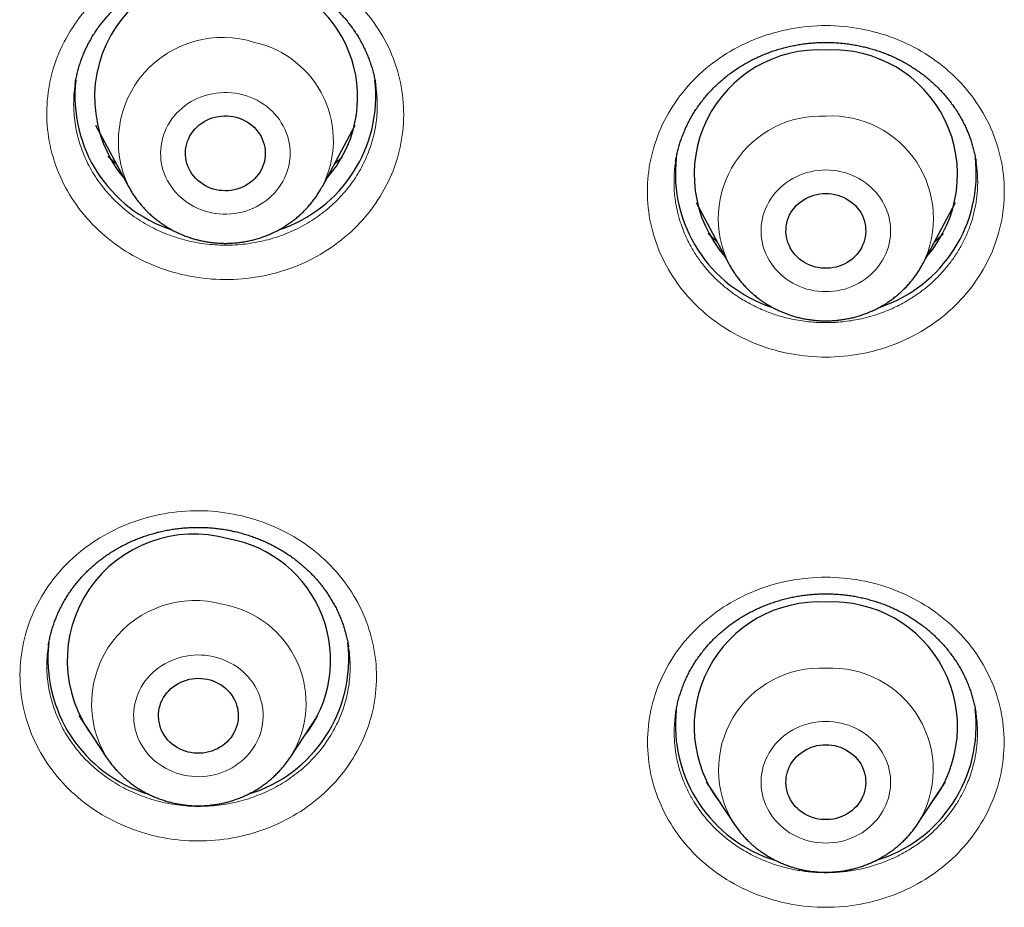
# Model space of a CAD drawing. Header units: millimetres. Extents: x 8 to 450, y 12 to 574.
# Tile 159 of 256: x 223 to 234, y 488 to 498. Entities that reach past the tile are written whole.
import ezdxf

# ---------------------------------------------------------------- set-up
doc = ezdxf.new("R2010")
doc.units = ezdxf.units.MM

msp = doc.modelspace()

# ---------------------------------------------------------------- linework, layer by layer
at = {"color": 7, "linetype": 'Continuous', "lineweight": 30}
for p, q in [((223.535, 497.621), (223.535, 497.618)), ((226.923, 497.607), (226.923, 497.61)), ((223.765, 497.157), (224.134, 496.465)), ((226.322, 496.465), (226.691, 497.157)), ((233.695, 496.741), (233.694, 496.742)), ((224.135, 496.463), (224.134, 496.465)), ((230.537, 496.282), (230.906, 495.591)), ((233.094, 495.591), (233.463, 496.282)), ((223.575, 490.497), (223.885, 490.026)), ((225.962, 490.026), (226.272, 490.497)), ((226.251, 490.458), (226.239, 490.446)), ((225.962, 490.026), (225.962, 490.025)), ((230.652, 489.747), (230.961, 489.277)), ((230.684, 489.698), (230.672, 489.71)), ((233.039, 489.277), (233.348, 489.747)), ((233.326, 489.709), (233.316, 489.699)), ((230.963, 489.275), (230.961, 489.277))]:
    msp.add_line(p, q, dxfattribs=at)
at = {"color": 252, "linetype": 'Continuous', "lineweight": 0}
for p, q in [((225.962, 490.025), (225.953, 490.012)), ((230.684, 489.699), (230.672, 489.71)), ((233.326, 489.707), (233.316, 489.698))]:
    msp.add_line(p, q, dxfattribs=at)
at = {"color": 252, "linetype": 'Continuous', "lineweight": 0, "flags": 128}
for points in [[(225.031, 496.177), (225.073, 496.167), (225.116, 496.16), (225.159, 496.155), (225.202, 496.152), (225.245, 496.152), (225.288, 496.154), (225.331, 496.158), (225.374, 496.165), (225.416, 496.175), (225.458, 496.186), (225.498, 496.2), (225.538, 496.216), (225.577, 496.235), (225.614, 496.255), (225.65, 496.278), (225.685, 496.302), (225.718, 496.328), (225.749, 496.357), (225.778, 496.386), (225.806, 496.418), (225.831, 496.451), (225.855, 496.485), (225.876, 496.521), (225.895, 496.557), (225.911, 496.595), (225.925, 496.633), (225.937, 496.672), (225.946, 496.712), (225.953, 496.752), (225.957, 496.793), (225.959, 496.833), (225.958, 496.874), (225.954, 496.915), (225.948, 496.955), (225.939, 496.995), (225.928, 497.034), (225.914, 497.073), (225.898, 497.111), (225.88, 497.147), (225.859, 497.183), (225.837, 497.218), (225.812, 497.251), (225.784, 497.283), (225.755, 497.313), (225.725, 497.341), (225.692, 497.368), (225.658, 497.393), (225.622, 497.416), (225.585, 497.437), (225.546, 497.456), (225.507, 497.472), (225.466, 497.487), (225.425, 497.499), (225.383, 497.509), (225.341, 497.516), (225.298, 497.521), (225.254, 497.524), (225.211, 497.524), (225.168, 497.522), (225.125, 497.517), (225.082, 497.51), (225.04, 497.501), (224.999, 497.49), (224.958, 497.476), (224.918, 497.459), (224.88, 497.441), (224.842, 497.421), (224.806, 497.398), (224.772, 497.374), (224.739, 497.347), (224.707, 497.319), (224.678, 497.289), (224.65, 497.258), (224.625, 497.225), (224.602, 497.191), (224.58, 497.155), (224.562, 497.119), (224.545, 497.081), (224.531, 497.043), (224.519, 497.003), (224.51, 496.964), (224.503, 496.923), (224.499, 496.883), (224.498, 496.842), (224.499, 496.802), (224.502, 496.761), (224.508, 496.721), (224.517, 496.681), (224.528, 496.642), (224.542, 496.603), (224.558, 496.565), (224.576, 496.528), (224.597, 496.493), (224.62, 496.458), (224.645, 496.425), (224.672, 496.393), (224.701, 496.363), (224.732, 496.334), (224.764, 496.308), (224.798, 496.283), (224.834, 496.26), (224.871, 496.239), (224.91, 496.22), (224.949, 496.204), (224.99, 496.189), (225.031, 496.177)], [(232, 495.277), (232.043, 495.278), (232.086, 495.282), (232.129, 495.288), (232.172, 495.296), (232.213, 495.307), (232.254, 495.32), (232.294, 495.335), (232.334, 495.353), (232.371, 495.372), (232.408, 495.394), (232.443, 495.418), (232.477, 495.443), (232.509, 495.471), (232.539, 495.5), (232.567, 495.531), (232.593, 495.563), (232.618, 495.597), (232.64, 495.632), (232.659, 495.668), (232.677, 495.705), (232.692, 495.743), (232.705, 495.782), (232.715, 495.822), (232.722, 495.862), (232.728, 495.902), (232.73, 495.943), (232.73, 495.984), (232.728, 496.024), (232.722, 496.065), (232.715, 496.105), (232.705, 496.144), (232.692, 496.183), (232.677, 496.221), (232.659, 496.258), (232.64, 496.295), (232.618, 496.33), (232.593, 496.363), (232.567, 496.396), (232.539, 496.427), (232.509, 496.456), (232.477, 496.483), (232.443, 496.509), (232.408, 496.533), (232.371, 496.554), (232.334, 496.574), (232.294, 496.591), (232.254, 496.607), (232.213, 496.62), (232.172, 496.63), (232.129, 496.639), (232.086, 496.645), (232.043, 496.648), (232, 496.65), (231.957, 496.648), (231.914, 496.645), (231.871, 496.639), (231.828, 496.63), (231.787, 496.62), (231.746, 496.607), (231.706, 496.591), (231.666, 496.574), (231.629, 496.554), (231.592, 496.533), (231.557, 496.509), (231.523, 496.483), (231.491, 496.456), (231.461, 496.427), (231.433, 496.396), (231.407, 496.363), (231.382, 496.33), (231.36, 496.295), (231.341, 496.258), (231.323, 496.221), (231.308, 496.183), (231.295, 496.144), (231.285, 496.105), (231.278, 496.065), (231.272, 496.024), (231.27, 495.984), (231.27, 495.943), (231.272, 495.902), (231.278, 495.862), (231.285, 495.822), (231.295, 495.782), (231.308, 495.743), (231.323, 495.705), (231.341, 495.668), (231.36, 495.632), (231.382, 495.597), (231.407, 495.563), (231.433, 495.531), (231.461, 495.5), (231.491, 495.471), (231.523, 495.443), (231.557, 495.418), (231.592, 495.394), (231.629, 495.372), (231.666, 495.353), (231.706, 495.335), (231.746, 495.32), (231.787, 495.307), (231.828, 495.296), (231.871, 495.288), (231.914, 495.282), (231.957, 495.278), (232, 495.277)], [(224.761, 489.823), (224.804, 489.815), (224.847, 489.809), (224.89, 489.806), (224.933, 489.805), (224.976, 489.807), (225.019, 489.811), (225.062, 489.818), (225.104, 489.827), (225.146, 489.838), (225.187, 489.851), (225.227, 489.867), (225.266, 489.885), (225.303, 489.905), (225.34, 489.927), (225.374, 489.952), (225.408, 489.978), (225.439, 490.005), (225.469, 490.035), (225.497, 490.066), (225.523, 490.099), (225.546, 490.133), (225.568, 490.168), (225.587, 490.204), (225.604, 490.242), (225.619, 490.28), (225.631, 490.319), (225.64, 490.359), (225.648, 490.399), (225.652, 490.44), (225.654, 490.48), (225.654, 490.521), (225.651, 490.561), (225.645, 490.602), (225.637, 490.642), (225.626, 490.681), (225.613, 490.72), (225.597, 490.758), (225.579, 490.795), (225.559, 490.831), (225.536, 490.866), (225.512, 490.899), (225.485, 490.931), (225.456, 490.961), (225.426, 490.99), (225.394, 491.017), (225.36, 491.043), (225.324, 491.066), (225.287, 491.087), (225.249, 491.106), (225.21, 491.123), (225.169, 491.138), (225.128, 491.151), (225.086, 491.161), (225.044, 491.169), (225.001, 491.174), (224.958, 491.177), (224.915, 491.178), (224.871, 491.176), (224.828, 491.172), (224.786, 491.166), (224.743, 491.157), (224.702, 491.146), (224.661, 491.132), (224.621, 491.116), (224.582, 491.098), (224.544, 491.078), (224.508, 491.056), (224.473, 491.032), (224.44, 491.006), (224.408, 490.978), (224.379, 490.949), (224.351, 490.917), (224.325, 490.885), (224.301, 490.851), (224.28, 490.816), (224.26, 490.779), (224.244, 490.742), (224.229, 490.703), (224.217, 490.664), (224.207, 490.625), (224.2, 490.585), (224.196, 490.544), (224.193, 490.503), (224.194, 490.463), (224.197, 490.422), (224.203, 490.382), (224.211, 490.342), (224.222, 490.302), (224.235, 490.264), (224.25, 490.226), (224.268, 490.189), (224.289, 490.153), (224.311, 490.118), (224.336, 490.085), (224.363, 490.053), (224.391, 490.022), (224.422, 489.993), (224.454, 489.966), (224.488, 489.941), (224.523, 489.918), (224.56, 489.896), (224.599, 489.877), (224.638, 489.86), (224.678, 489.845), (224.719, 489.833), (224.761, 489.823)], [(232, 489.056), (232.043, 489.057), (232.086, 489.061), (232.129, 489.067), (232.172, 489.075), (232.213, 489.086), (232.254, 489.099), (232.294, 489.114), (232.334, 489.132), (232.371, 489.152), (232.408, 489.173), (232.443, 489.197), (232.477, 489.223), (232.509, 489.25), (232.539, 489.279), (232.567, 489.31), (232.593, 489.342), (232.618, 489.376), (232.64, 489.411), (232.659, 489.447), (232.677, 489.485), (232.692, 489.523), (232.705, 489.562), (232.715, 489.601), (232.722, 489.641), (232.728, 489.682), (232.73, 489.722), (232.73, 489.763), (232.728, 489.804), (232.722, 489.844), (232.715, 489.884), (232.705, 489.924), (232.692, 489.962), (232.677, 490.001), (232.659, 490.038), (232.64, 490.074), (232.618, 490.109), (232.593, 490.143), (232.567, 490.175), (232.539, 490.206), (232.509, 490.235), (232.477, 490.263), (232.443, 490.288), (232.408, 490.312), (232.371, 490.334), (232.334, 490.353), (232.294, 490.371), (232.254, 490.386), (232.213, 490.399), (232.172, 490.41), (232.129, 490.418), (232.086, 490.424), (232.043, 490.428), (232, 490.429), (231.957, 490.428), (231.914, 490.424), (231.871, 490.418), (231.828, 490.41), (231.787, 490.399), (231.746, 490.386), (231.706, 490.371), (231.666, 490.353), (231.629, 490.334), (231.592, 490.312), (231.557, 490.288), (231.523, 490.263), (231.491, 490.235), (231.461, 490.206), (231.433, 490.175), (231.407, 490.143), (231.382, 490.109), (231.36, 490.074), (231.341, 490.038), (231.323, 490.001), (231.308, 489.962), (231.295, 489.924), (231.285, 489.884), (231.278, 489.844), (231.272, 489.804), (231.27, 489.763), (231.27, 489.722), (231.272, 489.682), (231.278, 489.641), (231.285, 489.601), (231.295, 489.562), (231.308, 489.523), (231.323, 489.485), (231.341, 489.447), (231.36, 489.411), (231.382, 489.376), (231.407, 489.342), (231.433, 489.31), (231.461, 489.279), (231.491, 489.25), (231.523, 489.223), (231.557, 489.197), (231.592, 489.173), (231.629, 489.152), (231.666, 489.132), (231.706, 489.114), (231.746, 489.099), (231.787, 489.086), (231.828, 489.075), (231.871, 489.067), (231.914, 489.061), (231.957, 489.057), (232, 489.056)]]:
    msp.add_lwpolyline(points, dxfattribs=at)
at = {"color": 7, "linetype": 'Continuous', "lineweight": 30, "flags": 128}
for points in [[(225.35, 497.245), (225.382, 497.235), (225.413, 497.223), (225.444, 497.209), (225.473, 497.193), (225.501, 497.174), (225.527, 497.154), (225.552, 497.132), (225.575, 497.108), (225.595, 497.082), (225.614, 497.056), (225.63, 497.028), (225.644, 496.998), (225.656, 496.968), (225.665, 496.938), (225.672, 496.906), (225.676, 496.874), (225.678, 496.842), (225.677, 496.81), (225.674, 496.779), (225.668, 496.747), (225.659, 496.716), (225.648, 496.686), (225.635, 496.656), (225.619, 496.628), (225.601, 496.601), (225.581, 496.575), (225.558, 496.551), (225.534, 496.528), (225.509, 496.507), (225.481, 496.488), (225.452, 496.471), (225.422, 496.456), (225.391, 496.444), (225.359, 496.433), (225.326, 496.425), (225.292, 496.419), (225.258, 496.416), (225.224, 496.415), (225.19, 496.417), (225.157, 496.42), (225.123, 496.427), (225.09, 496.435), (225.058, 496.446), (225.027, 496.459), (224.997, 496.475), (224.969, 496.492), (224.942, 496.512), (224.916, 496.533), (224.893, 496.556), (224.871, 496.581), (224.851, 496.607), (224.834, 496.634), (224.819, 496.663), (224.806, 496.692), (224.795, 496.723), (224.787, 496.754), (224.782, 496.786), (224.779, 496.817), (224.778, 496.849), (224.78, 496.881), (224.785, 496.913), (224.793, 496.944), (224.802, 496.975), (224.815, 497.005), (224.829, 497.034), (224.846, 497.061), (224.865, 497.088), (224.886, 497.113), (224.91, 497.137), (224.934, 497.158), (224.961, 497.178), (224.989, 497.196), (225.019, 497.212), (225.05, 497.226), (225.081, 497.238), (225.114, 497.247), (225.147, 497.254), (225.181, 497.258), (225.215, 497.261), (225.249, 497.26), (225.283, 497.258), (225.316, 497.253), (225.35, 497.245)], [(232, 496.386), (232.034, 496.385), (232.068, 496.381), (232.101, 496.375), (232.134, 496.367), (232.166, 496.356), (232.197, 496.343), (232.227, 496.328), (232.256, 496.311), (232.283, 496.292), (232.309, 496.271), (232.333, 496.248), (232.355, 496.223), (232.375, 496.197), (232.393, 496.17), (232.408, 496.142), (232.421, 496.112), (232.432, 496.082), (232.44, 496.051), (232.446, 496.019), (232.449, 495.987), (232.45, 495.955), (232.448, 495.923), (232.443, 495.892), (232.436, 495.86), (232.427, 495.83), (232.415, 495.8), (232.401, 495.771), (232.384, 495.743), (232.365, 495.716), (232.344, 495.691), (232.321, 495.667), (232.296, 495.645), (232.27, 495.625), (232.242, 495.607), (232.213, 495.591), (232.182, 495.577), (232.15, 495.565), (232.118, 495.555), (232.085, 495.548), (232.051, 495.543), (232.017, 495.541), (231.983, 495.541), (231.949, 495.543), (231.915, 495.548), (231.882, 495.555), (231.85, 495.565), (231.818, 495.577), (231.787, 495.591), (231.758, 495.607), (231.73, 495.625), (231.704, 495.645), (231.679, 495.667), (231.656, 495.691), (231.635, 495.716), (231.616, 495.743), (231.599, 495.771), (231.585, 495.8), (231.573, 495.83), (231.564, 495.86), (231.557, 495.892), (231.552, 495.923), (231.55, 495.955), (231.551, 495.987), (231.554, 496.019), (231.56, 496.051), (231.568, 496.082), (231.579, 496.112), (231.592, 496.142), (231.607, 496.17), (231.625, 496.197), (231.645, 496.223), (231.667, 496.248), (231.691, 496.271), (231.717, 496.292), (231.744, 496.311), (231.773, 496.328), (231.803, 496.343), (231.834, 496.356), (231.866, 496.367), (231.899, 496.375), (231.932, 496.381), (231.966, 496.385), (232, 496.386)], [(225.024, 490.904), (225.057, 490.896), (225.089, 490.885), (225.12, 490.872), (225.15, 490.857), (225.179, 490.84), (225.206, 490.821), (225.232, 490.8), (225.256, 490.777), (225.278, 490.753), (225.298, 490.727), (225.316, 490.7), (225.331, 490.671), (225.345, 490.642), (225.355, 490.611), (225.364, 490.58), (225.37, 490.549), (225.373, 490.517), (225.374, 490.485), (225.372, 490.453), (225.368, 490.421), (225.361, 490.39), (225.351, 490.359), (225.339, 490.329), (225.325, 490.3), (225.308, 490.272), (225.29, 490.245), (225.269, 490.22), (225.246, 490.196), (225.221, 490.174), (225.195, 490.154), (225.167, 490.136), (225.138, 490.12), (225.107, 490.106), (225.075, 490.094), (225.043, 490.084), (225.01, 490.077), (224.976, 490.072), (224.942, 490.069), (224.908, 490.069), (224.874, 490.072), (224.84, 490.076), (224.807, 490.083), (224.775, 490.093), (224.743, 490.105), (224.712, 490.119), (224.683, 490.135), (224.655, 490.153), (224.628, 490.173), (224.603, 490.195), (224.581, 490.218), (224.559, 490.244), (224.541, 490.27), (224.524, 490.298), (224.509, 490.327), (224.497, 490.357), (224.488, 490.388), (224.481, 490.419), (224.476, 490.451), (224.474, 490.483), (224.474, 490.515), (224.478, 490.547), (224.483, 490.578), (224.492, 490.609), (224.502, 490.64), (224.515, 490.669), (224.531, 490.698), (224.548, 490.725), (224.568, 490.751), (224.59, 490.775), (224.614, 490.798), (224.639, 490.82), (224.667, 490.839), (224.695, 490.856), (224.725, 490.871), (224.756, 490.884), (224.788, 490.895), (224.821, 490.904), (224.855, 490.91), (224.889, 490.913), (224.923, 490.915), (224.957, 490.914), (224.991, 490.91), (225.024, 490.904)], [(232, 490.165), (232.034, 490.164), (232.068, 490.161), (232.101, 490.155), (232.134, 490.146), (232.166, 490.136), (232.197, 490.123), (232.227, 490.107), (232.256, 490.09), (232.283, 490.071), (232.309, 490.05), (232.333, 490.027), (232.355, 490.003), (232.375, 489.977), (232.393, 489.949), (232.408, 489.921), (232.421, 489.891), (232.432, 489.861), (232.44, 489.83), (232.446, 489.798), (232.449, 489.767), (232.45, 489.735), (232.448, 489.703), (232.443, 489.671), (232.436, 489.64), (232.427, 489.609), (232.415, 489.579), (232.401, 489.55), (232.384, 489.522), (232.365, 489.495), (232.344, 489.47), (232.321, 489.446), (232.296, 489.424), (232.27, 489.404), (232.242, 489.386), (232.213, 489.37), (232.182, 489.356), (232.15, 489.344), (232.118, 489.334), (232.085, 489.327), (232.051, 489.322), (232.017, 489.32), (231.983, 489.32), (231.949, 489.322), (231.915, 489.327), (231.882, 489.334), (231.85, 489.344), (231.818, 489.356), (231.787, 489.37), (231.758, 489.386), (231.73, 489.404), (231.704, 489.424), (231.679, 489.446), (231.656, 489.47), (231.635, 489.495), (231.616, 489.522), (231.599, 489.55), (231.585, 489.579), (231.573, 489.609), (231.564, 489.64), (231.557, 489.671), (231.552, 489.703), (231.55, 489.735), (231.551, 489.767), (231.554, 489.798), (231.56, 489.83), (231.568, 489.861), (231.579, 489.891), (231.592, 489.921), (231.607, 489.949), (231.625, 489.977), (231.645, 490.003), (231.667, 490.027), (231.691, 490.05), (231.717, 490.071), (231.744, 490.09), (231.773, 490.107), (231.803, 490.123), (231.834, 490.136), (231.866, 490.146), (231.899, 490.155), (231.932, 490.161), (231.966, 490.164), (232, 490.165)]]:
    msp.add_lwpolyline(points, dxfattribs=at)
at = {"color": 7, "linetype": 'Continuous', "lineweight": 30}
for centre, radius, start, end in [((225.18, 497.471), 1.427, 71.4841, 220.1784), ((225.337, 497.473), 1.383, 318.1379, 77.6548), ((231.92, 496.599), 1.405, 86.7158, 221.1106), ((232.08, 496.599), 1.405, 318.8894, 93.2842), ((225.122, 497.485), 1.591, 173.6202, 251.8418), ((225.332, 497.487), 1.593, 288.2819, 6.4147), ((231.894, 496.61), 1.591, 173.618, 251.8403), ((232.104, 496.612), 1.593, 288.2988, 6.6223), ((224.871, 491.116), 1.426, 74.2625, 217.1293), ((225.027, 491.12), 1.388, 321.5185, 80.4233), ((231.922, 490.369), 1.407, 86.8353, 217.8135), ((232.078, 490.369), 1.407, 322.1865, 93.1647), ((224.822, 491.134), 1.595, 173.4236, 253.1507), ((225.025, 491.134), 1.595, 286.7563, 6.6072), ((231.899, 490.385), 1.595, 173.6392, 253.142), ((232.101, 490.385), 1.595, 286.7608, 6.6825)]:
    msp.add_arc(centre, radius, start, end, dxfattribs=at)
at = {"color": 252, "linetype": 'Continuous', "lineweight": 0}
for centre, radius, start, end in [((225.197, 496.97), 1.176, 72.1002, 205.3887), ((225.312, 496.982), 1.134, 332.8716, 77.4745), ((231.943, 496.102), 1.156, 87.1681, 206.2579), ((232.058, 496.103), 1.156, 333.6775, 92.8745), ((224.884, 490.627), 1.165, 74.4776, 211.2529), ((225.005, 490.633), 1.133, 327.6568, 80.3218), ((231.94, 489.881), 1.15, 87.0284, 211.6492), ((232.062, 489.882), 1.149, 328.2327, 93.0833)]:
    msp.add_arc(centre, radius, start, end, dxfattribs=at)
for points, knots in [([(224.683, 495.484), (224.555, 495.518), (224.433, 495.563), (224.199, 495.674), (224.086, 495.741), (223.879, 495.893), (223.784, 495.978), (223.613, 496.164), (223.536, 496.266), (223.343, 496.586), (223.259, 496.824), (223.197, 497.308), (223.217, 497.558), (223.323, 497.911), (223.372, 498.026), (223.491, 498.244), (223.561, 498.347), (223.724, 498.539), (223.817, 498.628), (224.016, 498.787), (224.123, 498.856), (224.355, 498.977), (224.475, 499.026), (224.724, 499.101), (224.855, 499.127), (225.117, 499.156), (225.248, 499.158), (225.51, 499.139), (225.642, 499.117), (225.897, 499.05), (226.022, 499.004), (226.256, 498.893), (226.367, 498.827), (226.574, 498.675), (226.67, 498.588), (226.841, 498.403), (226.916, 498.302), (227.047, 498.087), (227.099, 497.975), (227.181, 497.743), (227.209, 497.621), (227.241, 497.378), (227.243, 497.256), (227.223, 497.012), (227.2, 496.89), (227.093, 496.538), (226.971, 496.315), (226.647, 495.932), (226.442, 495.77), (226.099, 495.591), (225.976, 495.541), (225.726, 495.466), (225.598, 495.44), (225.336, 495.412), (225.202, 495.41), (224.941, 495.429), (224.812, 495.451), (224.683, 495.484)], [0, 0, 0, 0, 0.03125, 0.03125, 0.0625, 0.0625, 0.09375, 0.09375, 0.125, 0.125, 0.1875, 0.1875, 0.25, 0.25, 0.28125, 0.28125, 0.3125, 0.3125, 0.34375, 0.34375, 0.375, 0.375, 0.40625, 0.40625, 0.4375, 0.4375, 0.46875, 0.46875, 0.5, 0.5, 0.53125, 0.53125, 0.5625, 0.5625, 0.59375, 0.59375, 0.625, 0.625, 0.65625, 0.65625, 0.6875, 0.6875, 0.71875, 0.71875, 0.75, 0.75, 0.8125, 0.8125, 0.875, 0.875, 0.90625, 0.90625, 0.9375, 0.9375, 0.96875, 0.96875, 1, 1, 1, 1]), ([(232, 494.539), (231.867, 494.539), (231.736, 494.551), (231.479, 494.599), (231.351, 494.635), (231.107, 494.729), (230.992, 494.786), (230.773, 494.922), (230.669, 495.001), (230.391, 495.26), (230.241, 495.468), (230.04, 495.918), (229.987, 496.164), (229.987, 496.53), (230, 496.654), (230.052, 496.893), (230.09, 497.01), (230.19, 497.236), (230.253, 497.346), (230.399, 497.548), (230.482, 497.643), (230.67, 497.818), (230.772, 497.895), (230.99, 498.031), (231.107, 498.089), (231.351, 498.183), (231.477, 498.218), (231.735, 498.266), (231.868, 498.279), (232.132, 498.279), (232.266, 498.266), (232.523, 498.218), (232.649, 498.183), (232.893, 498.089), (233.01, 498.031), (233.228, 497.895), (233.33, 497.817), (233.518, 497.643), (233.601, 497.548), (233.747, 497.346), (233.81, 497.236), (233.91, 497.01), (233.948, 496.893), (234, 496.654), (234.013, 496.53), (234.013, 496.164), (233.96, 495.918), (233.759, 495.468), (233.609, 495.26), (233.331, 495.001), (233.227, 494.922), (233.008, 494.786), (232.893, 494.729), (232.649, 494.635), (232.521, 494.599), (232.264, 494.551), (232.133, 494.539), (232, 494.539)], [0, 0, 0, 0, 0.03125, 0.03125, 0.0625, 0.0625, 0.09375, 0.09375, 0.125, 0.125, 0.1875, 0.1875, 0.25, 0.25, 0.28125, 0.28125, 0.3125, 0.3125, 0.34375, 0.34375, 0.375, 0.375, 0.40625, 0.40625, 0.4375, 0.4375, 0.46875, 0.46875, 0.5, 0.5, 0.53125, 0.53125, 0.5625, 0.5625, 0.59375, 0.59375, 0.625, 0.625, 0.65625, 0.65625, 0.6875, 0.6875, 0.71875, 0.71875, 0.75, 0.75, 0.8125, 0.8125, 0.875, 0.875, 0.90625, 0.90625, 0.9375, 0.9375, 0.96875, 0.96875, 1, 1, 1, 1]), ([(223.535, 497.618), (223.533, 497.606), (223.524, 497.559), (223.518, 497.476), (223.516, 497.369), (223.522, 497.262), (223.535, 497.155), (223.556, 497.05), (223.585, 496.946), (223.622, 496.844), (223.665, 496.745), (223.716, 496.648), (223.774, 496.555), (223.838, 496.466), (223.909, 496.381), (223.985, 496.3), (224.068, 496.225), (224.155, 496.155), (224.247, 496.09), (224.344, 496.031), (224.445, 495.979), (224.549, 495.933), (224.657, 495.893), (224.73, 495.872), (224.767, 495.862)], [0, 0, 0, 0, 0.016022, 0.062845, 0.109641, 0.156598, 0.203608, 0.250565, 0.297361, 0.34413, 0.391058, 0.43804, 0.484968, 0.531736, 0.578485, 0.625394, 0.672356, 0.719265, 0.766014, 0.812705, 0.859555, 0.906459, 0.953309, 1, 1, 1, 1]), ([(224.767, 495.862), (224.767, 495.862), (224.804, 495.852), (224.879, 495.835), (224.993, 495.816), (225.109, 495.805), (225.224, 495.8), (225.339, 495.803), (225.454, 495.813), (225.568, 495.831), (225.681, 495.855), (225.791, 495.886), (225.899, 495.924), (226.004, 495.969), (226.105, 496.021), (226.203, 496.078), (226.296, 496.142), (226.384, 496.211), (226.466, 496.286), (226.543, 496.365), (226.615, 496.45), (226.68, 496.538), (226.738, 496.631), (226.789, 496.727), (226.833, 496.826), (226.87, 496.927), (226.9, 497.031), (226.922, 497.136), (226.936, 497.242), (226.942, 497.349), (226.94, 497.457), (226.934, 497.543), (226.926, 497.593), (226.923, 497.607)], [0, 0, 0, 0, 0.000202, 0.0340935, 0.0681009, 0.1021477, 0.1361552, 0.1700468, 0.2039479, 0.2379649, 0.2720213, 0.3060384, 0.3399397, 0.3738639, 0.4079041, 0.4419837, 0.476024, 0.5099484, 0.543884, 0.5779355, 0.6120264, 0.646078, 0.6800136, 0.7139491, 0.7480005, 0.7820912, 0.8161426, 0.8500781, 0.8840033, 0.9180442, 0.9521243, 0.9861652, 1, 1, 1, 1]), ([(224, 496.717), (223.986, 496.729), (223.953, 496.757), (223.922, 496.787), (223.906, 496.804), (223.906, 496.804)], [0, 0, 0, 0, 0.436829, 0.996167, 1, 1, 1, 1]), ([(226.549, 496.801), (226.545, 496.798), (226.525, 496.776), (226.493, 496.746), (226.464, 496.722), (226.454, 496.713)], [0, 0, 0, 0, 0.120182, 0.692258, 1, 1, 1, 1]), ([(230.305, 496.741), (230.303, 496.727), (230.297, 496.69), (230.292, 496.632), (230.288, 496.558), (230.287, 496.477), (230.292, 496.387), (230.302, 496.306), (230.315, 496.231), (230.329, 496.165), (230.346, 496.101), (230.369, 496.03), (230.398, 495.953), (230.434, 495.871), (230.472, 495.796), (230.511, 495.73), (230.548, 495.672), (230.588, 495.617), (230.634, 495.557), (230.688, 495.493), (230.752, 495.427), (230.815, 495.368), (230.875, 495.318), (230.931, 495.275), (230.988, 495.234), (231.052, 495.192), (231.127, 495.149), (231.211, 495.105), (231.291, 495.069), (231.365, 495.04), (231.433, 495.016), (231.501, 494.996), (231.578, 494.976), (231.663, 494.958), (231.758, 494.943), (231.846, 494.933), (231.927, 494.928), (231.976, 494.928), (232, 494.928)], [0, 0, 0, 0, 0.01643, 0.040614, 0.064798, 0.097609, 0.130446, 0.163257, 0.188321, 0.213385, 0.237556, 0.261726, 0.294519, 0.327338, 0.360131, 0.385181, 0.41023, 0.434386, 0.458542, 0.491315, 0.524114, 0.556887, 0.581921, 0.606956, 0.631102, 0.655248, 0.688007, 0.720792, 0.753552, 0.778576, 0.803601, 0.827717, 0.851833, 0.884552, 0.917296, 0.950015, 0.975008, 1, 1, 1, 1]), ([(232, 494.928), (232, 494.928), (232.024, 494.928), (232.072, 494.928), (232.151, 494.933), (232.238, 494.942), (232.333, 494.957), (232.42, 494.975), (232.498, 494.996), (232.567, 495.016), (232.634, 495.04), (232.707, 495.068), (232.786, 495.104), (232.87, 495.147), (232.946, 495.191), (233.012, 495.234), (233.07, 495.275), (233.125, 495.317), (233.184, 495.367), (233.246, 495.425), (233.31, 495.491), (233.365, 495.556), (233.412, 495.617), (233.452, 495.673), (233.489, 495.73), (233.523, 495.788), (233.554, 495.848), (233.583, 495.909), (233.609, 495.971), (233.633, 496.036), (233.654, 496.101), (233.671, 496.166), (233.685, 496.232), (233.697, 496.297), (233.705, 496.362), (233.71, 496.429), (233.713, 496.496), (233.712, 496.564), (233.708, 496.632), (233.702, 496.691), (233.697, 496.727), (233.695, 496.741)], [0, 0, 0, 0, 0.000234, 0.024395, 0.048556, 0.081337, 0.114144, 0.146926, 0.171967, 0.197009, 0.221177, 0.245345, 0.278136, 0.310952, 0.343743, 0.368791, 0.39384, 0.418025, 0.442209, 0.475022, 0.507861, 0.540674, 0.56574, 0.590805, 0.614998, 0.639191, 0.663552, 0.687912, 0.712803, 0.737694, 0.762768, 0.787842, 0.812035, 0.836228, 0.860589, 0.884949, 0.90984, 0.934731, 0.959804, 0.984878, 1, 1, 1, 1]), ([(230.773, 495.841), (230.76, 495.851), (230.726, 495.88), (230.695, 495.912), (230.675, 495.932)], [0, 0, 0, 0, 0.354933, 1, 1, 1, 1]), ([(233.323, 495.929), (233.321, 495.927), (233.302, 495.908), (233.27, 495.878), (233.239, 495.851), (233.227, 495.84)], [0, 0, 0, 0, 0.060947, 0.62897, 1, 1, 1, 1]), ([(225.37, 492.757), (225.499, 492.729), (225.624, 492.69), (225.863, 492.59), (225.979, 492.529), (226.194, 492.387), (226.293, 492.307), (226.473, 492.129), (226.555, 492.031), (226.764, 491.722), (226.86, 491.488), (226.948, 491.009), (226.941, 490.76), (226.854, 490.405), (226.811, 490.287), (226.704, 490.065), (226.639, 489.96), (226.487, 489.762), (226.399, 489.668), (226.209, 489.502), (226.105, 489.428), (225.881, 489.298), (225.763, 489.244), (225.518, 489.158), (225.39, 489.125), (225.13, 489.085), (224.999, 489.077), (224.736, 489.084), (224.604, 489.1), (224.346, 489.155), (224.219, 489.195), (223.979, 489.296), (223.865, 489.356), (223.65, 489.498), (223.55, 489.58), (223.37, 489.757), (223.289, 489.853), (223.148, 490.062), (223.09, 490.171), (222.997, 490.398), (222.962, 490.518), (222.918, 490.758), (222.909, 490.879), (222.916, 491.123), (222.933, 491.246), (223.021, 491.6), (223.131, 491.828), (223.434, 492.223), (223.63, 492.394), (223.963, 492.587), (224.083, 492.642), (224.328, 492.728), (224.455, 492.76), (224.715, 492.8), (224.848, 492.808), (225.11, 492.801), (225.24, 492.785), (225.37, 492.757)], [0, 0, 0, 0, 0.03125, 0.03125, 0.0625, 0.0625, 0.09375, 0.09375, 0.125, 0.125, 0.1875, 0.1875, 0.25, 0.25, 0.28125, 0.28125, 0.3125, 0.3125, 0.34375, 0.34375, 0.375, 0.375, 0.40625, 0.40625, 0.4375, 0.4375, 0.46875, 0.46875, 0.5, 0.5, 0.53125, 0.53125, 0.5625, 0.5625, 0.59375, 0.59375, 0.625, 0.625, 0.65625, 0.65625, 0.6875, 0.6875, 0.71875, 0.71875, 0.75, 0.75, 0.8125, 0.8125, 0.875, 0.875, 0.90625, 0.90625, 0.9375, 0.9375, 0.96875, 0.96875, 1, 1, 1, 1]), ([(232, 492.055), (232.133, 492.055), (232.264, 492.043), (232.521, 491.996), (232.648, 491.96), (232.892, 491.866), (233.007, 491.809), (233.226, 491.674), (233.329, 491.595), (233.608, 491.338), (233.757, 491.13), (233.958, 490.682), (234.011, 490.437), (234.011, 490.073), (233.998, 489.949), (233.946, 489.711), (233.909, 489.595), (233.808, 489.369), (233.745, 489.26), (233.6, 489.058), (233.517, 488.964), (233.329, 488.79), (233.227, 488.713), (233.01, 488.578), (232.892, 488.52), (232.648, 488.426), (232.523, 488.391), (232.265, 488.343), (232.132, 488.331), (231.868, 488.331), (231.735, 488.343), (231.477, 488.391), (231.352, 488.426), (231.108, 488.52), (230.99, 488.578), (230.773, 488.713), (230.671, 488.79), (230.483, 488.964), (230.4, 489.058), (230.255, 489.26), (230.192, 489.369), (230.091, 489.595), (230.054, 489.711), (230.002, 489.949), (229.989, 490.073), (229.989, 490.437), (230.042, 490.682), (230.243, 491.13), (230.392, 491.338), (230.671, 491.595), (230.774, 491.674), (230.993, 491.809), (231.108, 491.866), (231.352, 491.96), (231.479, 491.996), (231.736, 492.043), (231.867, 492.055), (232, 492.055)], [0, 0, 0, 0, 0.03125, 0.03125, 0.0625, 0.0625, 0.09375, 0.09375, 0.125, 0.125, 0.1875, 0.1875, 0.25, 0.25, 0.28125, 0.28125, 0.3125, 0.3125, 0.34375, 0.34375, 0.375, 0.375, 0.40625, 0.40625, 0.4375, 0.4375, 0.46875, 0.46875, 0.5, 0.5, 0.53125, 0.53125, 0.5625, 0.5625, 0.59375, 0.59375, 0.625, 0.625, 0.65625, 0.65625, 0.6875, 0.6875, 0.71875, 0.71875, 0.75, 0.75, 0.8125, 0.8125, 0.875, 0.875, 0.90625, 0.90625, 0.9375, 0.9375, 0.96875, 0.96875, 1, 1, 1, 1]), ([(223.233, 491.281), (223.23, 491.263), (223.221, 491.21), (223.215, 491.121), (223.214, 491.014), (223.221, 490.907), (223.236, 490.801), (223.258, 490.697), (223.288, 490.594), (223.326, 490.493), (223.37, 490.394), (223.422, 490.299), (223.481, 490.207), (223.546, 490.119), (223.617, 490.035), (223.695, 489.955), (223.778, 489.881), (223.866, 489.812), (223.959, 489.748), (224.056, 489.691), (224.157, 489.64), (224.262, 489.595), (224.371, 489.556), (224.485, 489.524), (224.601, 489.498), (224.718, 489.481), (224.835, 489.471), (224.95, 489.469), (225.066, 489.474), (225.18, 489.486), (225.294, 489.505), (225.406, 489.531), (225.515, 489.564), (225.622, 489.604), (225.726, 489.65), (225.826, 489.703), (225.922, 489.762), (226.014, 489.827), (226.101, 489.897), (226.182, 489.973), (226.257, 490.053), (226.327, 490.138), (226.39, 490.228), (226.446, 490.321), (226.496, 490.417), (226.538, 490.516), (226.573, 490.618), (226.6, 490.721), (226.62, 490.827), (226.632, 490.933), (226.637, 491.039), (226.632, 491.146), (226.626, 491.222), (226.618, 491.262), (226.617, 491.267)], [0, 0, 0, 0, 0.010164, 0.029821, 0.049545, 0.069292, 0.089016, 0.108673, 0.128312, 0.148017, 0.167745, 0.18745, 0.207088, 0.226714, 0.246406, 0.266122, 0.285814, 0.30544, 0.325063, 0.344753, 0.364466, 0.384157, 0.40378, 0.424214, 0.444673, 0.465107, 0.48474, 0.504441, 0.524164, 0.543864, 0.563497, 0.583148, 0.602866, 0.622607, 0.642325, 0.661976, 0.681642, 0.701375, 0.721132, 0.740865, 0.760532, 0.780205, 0.799945, 0.819708, 0.839449, 0.859122, 0.878791, 0.898527, 0.918286, 0.938023, 0.957692, 0.977348, 0.997072, 1, 1, 1, 1]), ([(230.307, 490.526), (230.307, 490.523), (230.301, 490.492), (230.295, 490.431), (230.289, 490.342), (230.29, 490.26), (230.294, 490.185), (230.301, 490.119), (230.31, 490.053), (230.325, 489.981), (230.344, 489.902), (230.371, 489.817), (230.401, 489.739), (230.432, 489.67), (230.462, 489.609), (230.495, 489.55), (230.534, 489.487), (230.581, 489.418), (230.637, 489.346), (230.692, 489.282), (230.746, 489.226), (230.796, 489.178), (230.848, 489.133), (230.908, 489.085), (230.977, 489.034), (231.055, 488.983), (231.131, 488.94), (231.201, 488.904), (231.266, 488.874), (231.332, 488.847), (231.405, 488.82), (231.488, 488.793), (231.58, 488.769), (231.667, 488.751), (231.747, 488.739), (231.825, 488.729), (231.909, 488.723), (231.998, 488.721), (232.088, 488.723), (232.172, 488.729), (232.249, 488.738), (232.327, 488.75), (232.413, 488.767), (232.505, 488.791), (232.589, 488.818), (232.664, 488.845), (232.731, 488.872), (232.795, 488.902), (232.864, 488.937), (232.939, 488.98), (233.018, 489.031), (233.088, 489.081), (233.149, 489.13), (233.202, 489.176), (233.252, 489.224), (233.304, 489.279), (233.36, 489.342), (233.416, 489.414), (233.464, 489.483), (233.504, 489.548), (233.537, 489.608), (233.567, 489.668), (233.598, 489.736), (233.627, 489.812), (233.654, 489.897), (233.675, 489.977), (233.689, 490.051), (233.699, 490.117), (233.706, 490.183), (233.71, 490.256), (233.711, 490.337), (233.706, 490.426), (233.699, 490.488), (233.694, 490.521), (233.693, 490.524)], [0, 0, 0, 0, 0.001228, 0.017654, 0.034092, 0.050517, 0.063064, 0.075611, 0.087708, 0.099806, 0.116218, 0.132644, 0.149057, 0.161594, 0.174131, 0.186216, 0.198302, 0.214699, 0.231109, 0.247506, 0.26003, 0.272555, 0.284633, 0.296711, 0.313097, 0.329496, 0.345882, 0.358399, 0.370916, 0.382992, 0.395069, 0.411453, 0.42785, 0.444235, 0.456751, 0.469267, 0.484493, 0.499826, 0.515158, 0.530598, 0.54268, 0.554761, 0.571154, 0.587559, 0.603952, 0.616474, 0.628997, 0.64109, 0.653182, 0.66959, 0.68601, 0.702418, 0.714952, 0.727485, 0.739588, 0.75169, 0.768111, 0.784544, 0.800964, 0.813508, 0.826051, 0.838158, 0.850265, 0.866691, 0.88313, 0.899556, 0.912104, 0.924651, 0.936756, 0.94886, 0.965283, 0.981719, 0.998141, 1, 1, 1, 1]), ([(223.608, 490.448), (223.606, 490.45), (223.603, 490.453), (223.599, 490.456), (223.598, 490.458)], [0, 0, 0, 0, 0.470763, 1, 1, 1, 1]), ([(226.251, 490.457), (226.25, 490.456), (226.245, 490.451), (226.241, 490.447), (226.238, 490.444)], [0, 0, 0, 0, 0.25423, 1, 1, 1, 1])]:
    msp.add_open_spline(points, degree=3, knots=knots, dxfattribs=at)
at = {"color": 7, "linetype": 'Continuous', "lineweight": 30}
for points, knots in [([(223.534, 497.619), (223.534, 497.621), (223.537, 497.643), (223.545, 497.684), (223.557, 497.74), (223.572, 497.796), (223.589, 497.851), (223.608, 497.905), (223.629, 497.959), (223.652, 498.013), (223.678, 498.065), (223.705, 498.116), (223.735, 498.167), (223.766, 498.216), (223.8, 498.264), (223.835, 498.311), (223.873, 498.357), (223.912, 498.402), (223.952, 498.445), (223.995, 498.487), (224.039, 498.528), (224.085, 498.567), (224.132, 498.604), (224.18, 498.64), (224.23, 498.674), (224.282, 498.706), (224.335, 498.737), (224.389, 498.766), (224.444, 498.793), (224.5, 498.818), (224.556, 498.841), (224.614, 498.862), (224.673, 498.882), (224.732, 498.899), (224.792, 498.914), (224.852, 498.928), (224.914, 498.939), (224.975, 498.949), (225.037, 498.956), (225.099, 498.961), (225.161, 498.964), (225.224, 498.965), (225.286, 498.964), (225.348, 498.961), (225.41, 498.956), (225.472, 498.948), (225.534, 498.939), (225.596, 498.927), (225.656, 498.914), (225.716, 498.898), (225.775, 498.881), (225.834, 498.862), (225.892, 498.84), (225.949, 498.817), (226.005, 498.792), (226.06, 498.765), (226.114, 498.736), (226.166, 498.706), (226.218, 498.673), (226.268, 498.639), (226.317, 498.603), (226.365, 498.566), (226.41, 498.527), (226.455, 498.487), (226.497, 498.445), (226.538, 498.402), (226.578, 498.357), (226.615, 498.312), (226.651, 498.265), (226.685, 498.216), (226.717, 498.167), (226.747, 498.116), (226.775, 498.065), (226.8, 498.013), (226.824, 497.96), (226.846, 497.907), (226.865, 497.852), (226.883, 497.797), (226.898, 497.741), (226.911, 497.685), (226.919, 497.64), (226.923, 497.614), (226.924, 497.607)], [0, 0, 0, 0, 0.001919, 0.014899, 0.027824, 0.040675, 0.053471, 0.066304, 0.079199, 0.092142, 0.105057, 0.117883, 0.130599, 0.143437, 0.156241, 0.169043, 0.181866, 0.194674, 0.20741, 0.220178, 0.232974, 0.24573, 0.258427, 0.271057, 0.283794, 0.296508, 0.309228, 0.321976, 0.334685, 0.347362, 0.360022, 0.372668, 0.385307, 0.397942, 0.41058, 0.423223, 0.435875, 0.448542, 0.461225, 0.473868, 0.486481, 0.499077, 0.511686, 0.52433, 0.537004, 0.54965, 0.562336, 0.575044, 0.587707, 0.600278, 0.612856, 0.625507, 0.638201, 0.650881, 0.663478, 0.676013, 0.688678, 0.701314, 0.713969, 0.726664, 0.739415, 0.752129, 0.764828, 0.777529, 0.790236, 0.802953, 0.815683, 0.828433, 0.841205, 0.854006, 0.86684, 0.879685, 0.892456, 0.905204, 0.917974, 0.930788, 0.943658, 0.956481, 0.969407, 0.982377, 0.995324, 1, 1, 1, 1]), ([(230.305, 496.741), (230.307, 496.751), (230.311, 496.78), (230.321, 496.827), (230.334, 496.883), (230.35, 496.938), (230.367, 496.993), (230.387, 497.048), (230.41, 497.101), (230.434, 497.154), (230.46, 497.206), (230.489, 497.258), (230.519, 497.308), (230.551, 497.357), (230.586, 497.405), (230.622, 497.451), (230.66, 497.497), (230.7, 497.541), (230.741, 497.584), (230.784, 497.625), (230.829, 497.665), (230.876, 497.704), (230.924, 497.741), (230.973, 497.776), (231.023, 497.809), (231.075, 497.841), (231.128, 497.871), (231.182, 497.899), (231.238, 497.926), (231.294, 497.95), (231.352, 497.973), (231.41, 497.994), (231.469, 498.012), (231.528, 498.029), (231.588, 498.044), (231.649, 498.056), (231.711, 498.067), (231.772, 498.076), (231.835, 498.082), (231.897, 498.087), (231.959, 498.089), (232.022, 498.09), (232.084, 498.088), (232.146, 498.084), (232.208, 498.078), (232.27, 498.07), (232.331, 498.06), (232.392, 498.048), (232.452, 498.034), (232.512, 498.018), (232.571, 498), (232.629, 497.98), (232.687, 497.958), (232.744, 497.934), (232.799, 497.908), (232.854, 497.881), (232.907, 497.851), (232.959, 497.82), (233.01, 497.787), (233.06, 497.753), (233.108, 497.716), (233.155, 497.679), (233.201, 497.639), (233.244, 497.598), (233.286, 497.556), (233.326, 497.513), (233.365, 497.468), (233.401, 497.422), (233.436, 497.374), (233.469, 497.326), (233.5, 497.276), (233.53, 497.225), (233.557, 497.174), (233.582, 497.121), (233.605, 497.068), (233.625, 497.014), (233.644, 496.96), (233.66, 496.905), (233.674, 496.849), (233.686, 496.794), (233.692, 496.759), (233.695, 496.742)], [0, 0, 0, 0, 0.006737, 0.019632, 0.032405, 0.04533, 0.058226, 0.071121, 0.084039, 0.096951, 0.109798, 0.12266, 0.135553, 0.148411, 0.161204, 0.173937, 0.186768, 0.199569, 0.212371, 0.225197, 0.23798, 0.250732, 0.263463, 0.276176, 0.288878, 0.301572, 0.314265, 0.32696, 0.339661, 0.352373, 0.365098, 0.377778, 0.390437, 0.403071, 0.415712, 0.428382, 0.441075, 0.453739, 0.466435, 0.479159, 0.491847, 0.504447, 0.517036, 0.529681, 0.542375, 0.555062, 0.567672, 0.580224, 0.592888, 0.605523, 0.618168, 0.630847, 0.643576, 0.656275, 0.668952, 0.681626, 0.694302, 0.706985, 0.719677, 0.732383, 0.745109, 0.757859, 0.770639, 0.783435, 0.796162, 0.80885, 0.821557, 0.834305, 0.847114, 0.859838, 0.872711, 0.885632, 0.898538, 0.911355, 0.924093, 0.936967, 0.949813, 0.962682, 0.975597, 0.988552, 1, 1, 1, 1]), ([(223.999, 496.718), (223.995, 496.721), (223.975, 496.738), (223.943, 496.767), (223.917, 496.794), (223.905, 496.806)], [0, 0, 0, 0, 0.129783, 0.601333, 1, 1, 1, 1]), ([(226.549, 496.802), (226.547, 496.8), (226.531, 496.783), (226.5, 496.754), (226.47, 496.727), (226.455, 496.714)], [0, 0, 0, 0, 0.066646, 0.535585, 1, 1, 1, 1]), ([(224.136, 496.463), (224.143, 496.45), (224.159, 496.421), (224.185, 496.378), (224.214, 496.335), (224.246, 496.294), (224.279, 496.254), (224.313, 496.215), (224.35, 496.177), (224.388, 496.141), (224.428, 496.107), (224.469, 496.075), (224.512, 496.044), (224.556, 496.015), (224.601, 495.988), (224.647, 495.962), (224.695, 495.939), (224.744, 495.918), (224.793, 495.899), (224.843, 495.882), (224.88, 495.871), (224.9, 495.865), (224.904, 495.864)], [0, 0, 0, 0, 0.046803, 0.09885, 0.150942, 0.20308, 0.255267, 0.307504, 0.359791, 0.41213, 0.46452, 0.51696, 0.569451, 0.621991, 0.674578, 0.727211, 0.779888, 0.832606, 0.885363, 0.938156, 0.988278, 1, 1, 1, 1]), ([(224.904, 495.864), (224.915, 495.862), (224.944, 495.854), (224.99, 495.845), (225.043, 495.836), (225.096, 495.829), (225.149, 495.825), (225.203, 495.822), (225.256, 495.822), (225.31, 495.825), (225.363, 495.829), (225.416, 495.836), (225.469, 495.845), (225.521, 495.856), (225.573, 495.87), (225.624, 495.885), (225.675, 495.903), (225.724, 495.923), (225.773, 495.945), (225.82, 495.968), (225.867, 495.994), (225.912, 496.022), (225.956, 496.052), (225.998, 496.083), (226.039, 496.116), (226.079, 496.151), (226.117, 496.188), (226.153, 496.226), (226.187, 496.265), (226.22, 496.306), (226.251, 496.348), (226.279, 496.392), (226.303, 496.431), (226.316, 496.455), (226.321, 496.465)], [0, 0, 0, 0, 0.021272, 0.053303, 0.085344, 0.117398, 0.149464, 0.181539, 0.213621, 0.245709, 0.277799, 0.30989, 0.341979, 0.374065, 0.406145, 0.438216, 0.470278, 0.502327, 0.534361, 0.566379, 0.598378, 0.630356, 0.662312, 0.694243, 0.726147, 0.758024, 0.789872, 0.82169, 0.853476, 0.88523, 0.916953, 0.948643, 0.9803, 1, 1, 1, 1]), ([(230.772, 495.841), (230.77, 495.843), (230.752, 495.858), (230.72, 495.888), (230.69, 495.916), (230.676, 495.931), (230.675, 495.932)], [0, 0, 0, 0, 0.064242, 0.522226, 0.979216, 1, 1, 1, 1]), ([(233.323, 495.93), (233.322, 495.929), (233.308, 495.915), (233.278, 495.886), (233.247, 495.857), (233.229, 495.843), (233.228, 495.841)], [0, 0, 0, 0, 0.011561, 0.479008, 0.948131, 1, 1, 1, 1]), ([(230.906, 495.591), (230.907, 495.59), (230.915, 495.573), (230.934, 495.542), (230.961, 495.498), (230.99, 495.455), (231.022, 495.414), (231.055, 495.374), (231.09, 495.335), (231.127, 495.298), (231.165, 495.262), (231.205, 495.228), (231.246, 495.196), (231.289, 495.165), (231.333, 495.136), (231.379, 495.11), (231.426, 495.085), (231.473, 495.062), (231.522, 495.041), (231.572, 495.022), (231.622, 495.005), (231.674, 494.99), (231.725, 494.977), (231.778, 494.967), (231.831, 494.959), (231.884, 494.953), (231.936, 494.949), (231.975, 494.948), (231.996, 494.948), (232, 494.948)], [0, 0, 0, 0, 0.003224, 0.042409, 0.081627, 0.120878, 0.160164, 0.199487, 0.238848, 0.278247, 0.317684, 0.35716, 0.396675, 0.436227, 0.475815, 0.51544, 0.555098, 0.59479, 0.634512, 0.674264, 0.714042, 0.753846, 0.793672, 0.83352, 0.873385, 0.913266, 0.953161, 0.990977, 1, 1, 1, 1]), ([(232, 494.948), (232.012, 494.948), (232.041, 494.948), (232.089, 494.951), (232.142, 494.955), (232.195, 494.963), (232.248, 494.972), (232.3, 494.983), (232.352, 494.997), (232.403, 495.013), (232.453, 495.031), (232.503, 495.051), (232.551, 495.073), (232.598, 495.097), (232.645, 495.123), (232.69, 495.151), (232.733, 495.181), (232.776, 495.213), (232.817, 495.246), (232.856, 495.281), (232.894, 495.318), (232.93, 495.356), (232.964, 495.396), (232.996, 495.437), (233.027, 495.479), (233.055, 495.523), (233.077, 495.56), (233.089, 495.583), (233.093, 495.591)], [0, 0, 0, 0, 0.026417, 0.066348, 0.106284, 0.14622, 0.186154, 0.226083, 0.266004, 0.305915, 0.345812, 0.385694, 0.425558, 0.4654, 0.505218, 0.545011, 0.584775, 0.624507, 0.664207, 0.703873, 0.743501, 0.783092, 0.822644, 0.862157, 0.901629, 0.941061, 0.980452, 1, 1, 1, 1]), ([(223.232, 491.281), (223.234, 491.294), (223.239, 491.326), (223.25, 491.377), (223.263, 491.432), (223.279, 491.487), (223.297, 491.541), (223.318, 491.595), (223.34, 491.648), (223.365, 491.701), (223.392, 491.753), (223.421, 491.804), (223.451, 491.854), (223.484, 491.903), (223.519, 491.95), (223.555, 491.996), (223.593, 492.04), (223.633, 492.084), (223.675, 492.126), (223.718, 492.167), (223.764, 492.206), (223.81, 492.245), (223.859, 492.281), (223.908, 492.316), (223.959, 492.349), (224.011, 492.38), (224.064, 492.409), (224.118, 492.436), (224.174, 492.462), (224.23, 492.486), (224.288, 492.508), (224.346, 492.528), (224.405, 492.546), (224.464, 492.562), (224.524, 492.576), (224.585, 492.588), (224.647, 492.599), (224.708, 492.607), (224.771, 492.612), (224.833, 492.616), (224.895, 492.618), (224.957, 492.618), (225.019, 492.616), (225.081, 492.611), (225.143, 492.605), (225.205, 492.596), (225.261, 492.587), (225.296, 492.579), (225.31, 492.576)], [0, 0, 0, 0, 0.015465, 0.037846, 0.06003, 0.082147, 0.10432, 0.126606, 0.148973, 0.171385, 0.193808, 0.216195, 0.238508, 0.260711, 0.28277, 0.304725, 0.326623, 0.34861, 0.3707, 0.392862, 0.415061, 0.437263, 0.459421, 0.4815, 0.503466, 0.52529, 0.547066, 0.568878, 0.590862, 0.612895, 0.634826, 0.656614, 0.678292, 0.70015, 0.721984, 0.743846, 0.765756, 0.787684, 0.809472, 0.831366, 0.853273, 0.875071, 0.896771, 0.918573, 0.940412, 0.962252, 0.984138, 1, 1, 1, 1]), ([(225.31, 492.576), (225.32, 492.574), (225.351, 492.567), (225.4, 492.555), (225.46, 492.538), (225.518, 492.519), (225.576, 492.498), (225.633, 492.475), (225.689, 492.451), (225.744, 492.424), (225.799, 492.396), (225.852, 492.365), (225.904, 492.333), (225.954, 492.3), (226.003, 492.265), (226.05, 492.228), (226.096, 492.19), (226.141, 492.15), (226.184, 492.109), (226.225, 492.066), (226.264, 492.022), (226.303, 491.976), (226.339, 491.93), (226.373, 491.882), (226.404, 491.834), (226.434, 491.784), (226.463, 491.734), (226.489, 491.682), (226.513, 491.629), (226.535, 491.575), (226.556, 491.52), (226.573, 491.465), (226.589, 491.41), (226.602, 491.354), (226.612, 491.307), (226.616, 491.278), (226.618, 491.268)], [0, 0, 0, 0, 0.014913, 0.044902, 0.074784, 0.104666, 0.134608, 0.16467, 0.194652, 0.224783, 0.255051, 0.285325, 0.315434, 0.345337, 0.375411, 0.405462, 0.43555, 0.465727, 0.496037, 0.526034, 0.556426, 0.58695, 0.617424, 0.647634, 0.677543, 0.707654, 0.738075, 0.768662, 0.799367, 0.830143, 0.860941, 0.891699, 0.922365, 0.952894, 0.983243, 1, 1, 1, 1]), ([(230.307, 490.525), (230.309, 490.534), (230.313, 490.562), (230.322, 490.608), (230.335, 490.664), (230.351, 490.72), (230.369, 490.775), (230.389, 490.83), (230.41, 490.883), (230.434, 490.935), (230.46, 490.986), (230.489, 491.037), (230.519, 491.087), (230.551, 491.136), (230.586, 491.184), (230.622, 491.231), (230.66, 491.277), (230.7, 491.321), (230.741, 491.364), (230.784, 491.405), (230.829, 491.444), (230.875, 491.482), (230.922, 491.519), (230.972, 491.554), (231.022, 491.588), (231.074, 491.619), (231.127, 491.649), (231.181, 491.677), (231.236, 491.704), (231.292, 491.728), (231.349, 491.751), (231.408, 491.772), (231.466, 491.79), (231.526, 491.807), (231.586, 491.822), (231.647, 491.835), (231.708, 491.846), (231.769, 491.854), (231.831, 491.861), (231.893, 491.865), (231.95, 491.868), (231.986, 491.868), (232.001, 491.868)], [0, 0, 0, 0, 0.011844, 0.03788, 0.063937, 0.089965, 0.115915, 0.141745, 0.167417, 0.192951, 0.218438, 0.244012, 0.269706, 0.295482, 0.321302, 0.347124, 0.372895, 0.398575, 0.424124, 0.449505, 0.474826, 0.500126, 0.525638, 0.551217, 0.576694, 0.602013, 0.627136, 0.652503, 0.67783, 0.703179, 0.728573, 0.754016, 0.779236, 0.80459, 0.829969, 0.855236, 0.880398, 0.905589, 0.930886, 0.956171, 0.981501, 1, 1, 1, 1]), ([(232.001, 491.868), (232.012, 491.868), (232.043, 491.868), (232.094, 491.866), (232.156, 491.862), (232.218, 491.856), (232.279, 491.848), (232.341, 491.837), (232.401, 491.825), (232.462, 491.81), (232.522, 491.794), (232.581, 491.776), (232.639, 491.755), (232.696, 491.733), (232.752, 491.709), (232.807, 491.683), (232.862, 491.656), (232.915, 491.626), (232.967, 491.595), (233.017, 491.562), (233.067, 491.527), (233.115, 491.491), (233.162, 491.453), (233.206, 491.414), (233.249, 491.373), (233.29, 491.331), (233.33, 491.288), (233.369, 491.243), (233.405, 491.196), (233.44, 491.148), (233.473, 491.1), (233.504, 491.05), (233.533, 490.999), (233.559, 490.948), (233.584, 490.896), (233.606, 490.843), (233.626, 490.79), (233.644, 490.735), (233.66, 490.68), (233.674, 490.624), (233.685, 490.572), (233.691, 490.539), (233.693, 490.524)], [0, 0, 0, 0, 0.012566, 0.037832, 0.063, 0.088154, 0.113351, 0.138637, 0.163943, 0.189254, 0.214688, 0.240138, 0.26546, 0.290613, 0.315847, 0.341096, 0.366363, 0.391694, 0.417129, 0.442332, 0.467802, 0.493396, 0.518961, 0.544314, 0.569399, 0.594605, 0.620085, 0.645705, 0.671428, 0.697212, 0.723018, 0.748796, 0.7745, 0.800092, 0.825536, 0.850907, 0.876521, 0.902308, 0.928225, 0.95423, 0.980283, 1, 1, 1, 1]), ([(223.607, 490.449), (223.606, 490.45), (223.603, 490.453), (223.6, 490.456), (223.597, 490.459)], [0, 0, 0, 0, 0.151939, 1, 1, 1, 1]), ([(223.886, 490.026), (223.895, 490.012), (223.914, 489.984), (223.944, 489.944), (223.978, 489.904), (224.013, 489.865), (224.049, 489.828), (224.087, 489.792), (224.127, 489.758), (224.169, 489.725), (224.212, 489.695), (224.256, 489.666), (224.301, 489.639), (224.348, 489.614), (224.396, 489.591), (224.444, 489.57), (224.494, 489.551), (224.544, 489.534), (224.595, 489.519), (224.632, 489.51), (224.653, 489.506), (224.656, 489.505)], [0, 0, 0, 0, 0.05137, 0.106206, 0.161093, 0.216033, 0.271026, 0.326073, 0.381174, 0.436328, 0.491535, 0.546793, 0.602101, 0.657457, 0.712859, 0.768304, 0.823789, 0.879313, 0.934872, 0.987605, 1, 1, 1, 1]), ([(224.656, 489.505), (224.668, 489.502), (224.697, 489.496), (224.744, 489.489), (224.797, 489.482), (224.85, 489.478), (224.904, 489.476), (224.957, 489.476), (225.011, 489.479), (225.064, 489.484), (225.117, 489.491), (225.17, 489.5), (225.222, 489.511), (225.274, 489.525), (225.325, 489.541), (225.375, 489.559), (225.425, 489.579), (225.473, 489.601), (225.521, 489.625), (225.567, 489.651), (225.612, 489.679), (225.656, 489.709), (225.698, 489.74), (225.739, 489.773), (225.778, 489.808), (225.816, 489.845), (225.852, 489.883), (225.886, 489.923), (225.919, 489.964), (225.944, 489.998), (225.957, 490.019), (225.961, 490.025)], [0, 0, 0, 0, 0.023656, 0.05932, 0.094994, 0.130681, 0.166378, 0.202082, 0.237793, 0.273506, 0.309219, 0.344931, 0.380638, 0.416338, 0.452029, 0.487709, 0.523374, 0.559023, 0.594653, 0.630262, 0.665848, 0.701408, 0.736941, 0.772444, 0.807916, 0.843356, 0.878762, 0.914133, 0.949469, 0.984768, 1, 1, 1, 1]), ([(230.963, 489.275), (230.972, 489.261), (230.991, 489.234), (231.022, 489.193), (231.055, 489.153), (231.09, 489.114), (231.127, 489.077), (231.165, 489.041), (231.205, 489.007), (231.246, 488.975), (231.289, 488.945), (231.333, 488.916), (231.379, 488.889), (231.426, 488.864), (231.473, 488.841), (231.522, 488.82), (231.572, 488.801), (231.622, 488.784), (231.674, 488.769), (231.725, 488.757), (231.778, 488.746), (231.831, 488.738), (231.884, 488.732), (231.936, 488.728), (231.975, 488.727), (231.996, 488.727), (232, 488.727)], [0, 0, 0, 0, 0.0398858, 0.0827915, 0.1257373, 0.1687242, 0.2117529, 0.2548238, 0.2979368, 0.3410916, 0.3842875, 0.4275235, 0.4707983, 0.5141106, 0.5574587, 0.6008406, 0.6442543, 0.6876976, 0.7311683, 0.7746639, 0.8181821, 0.8617201, 0.9052755, 0.9488455, 0.9901454, 1, 1, 1, 1]), ([(232, 488.727), (232.012, 488.727), (232.041, 488.728), (232.089, 488.73), (232.142, 488.735), (232.195, 488.742), (232.248, 488.751), (232.3, 488.763), (232.352, 488.776), (232.403, 488.792), (232.453, 488.81), (232.503, 488.83), (232.551, 488.852), (232.598, 488.876), (232.645, 488.903), (232.69, 488.931), (232.733, 488.96), (232.776, 488.992), (232.817, 489.025), (232.856, 489.061), (232.894, 489.097), (232.93, 489.135), (232.964, 489.175), (232.996, 489.216), (233.021, 489.25), (233.034, 489.271), (233.038, 489.277)], [0, 0, 0, 0, 0.028764, 0.072243, 0.115727, 0.159211, 0.202693, 0.246169, 0.289637, 0.333094, 0.376537, 0.419962, 0.463367, 0.506749, 0.550105, 0.593433, 0.63673, 0.679993, 0.72322, 0.766409, 0.809559, 0.852667, 0.895733, 0.938756, 0.981735, 1, 1, 1, 1])]:
    msp.add_open_spline(points, degree=3, knots=knots, dxfattribs=at)

doc.saveas('drawing.dxf')
